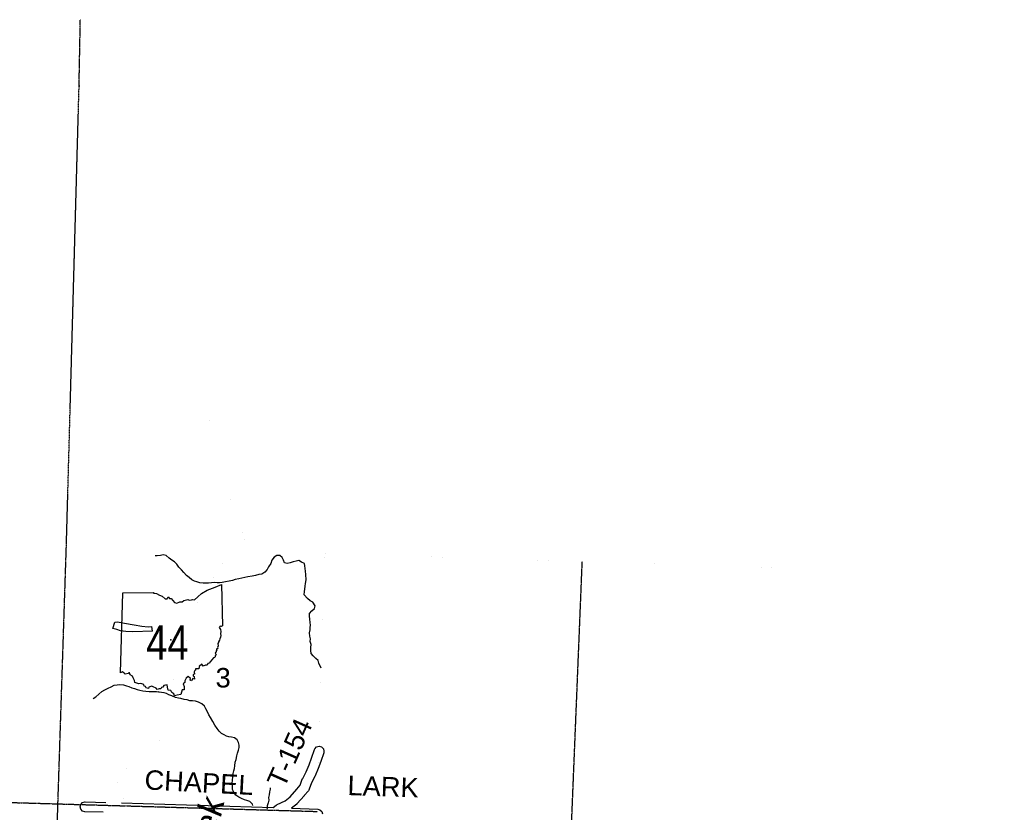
# Model space of a CAD drawing. Header units: feet. Extents: x 0 to 202804, y -79218 to 133300.
# Tile 23 of 27: x 107522 to 127721, y 31714 to 47972. Entities that reach past the tile are written whole.
import ezdxf
from ezdxf.enums import TextEntityAlignment as Align

# ---------------------------------------------------------------- set-up
doc = ezdxf.new("R2010")
doc.units = ezdxf.units.FT
doc.header["$MEASUREMENT"] = 0
doc.linetypes.add('HIDDEN2', pattern=[0.1875, 0.125, -0.0625])
doc.linetypes.add('PHANTOM', pattern=[2.5, 1.25, -0.25, 0.25, -0.25, 0.25, -0.25])
for name, color, linetype in [('61', 7, 'Continuous'), ('62', 7, 'Continuous'), ('COUNTY-LINE', 5, 'PHANTOM'), ('RT-MKR', 7, 'Continuous'), ('SECTION', 8, 'HIDDEN2'), ('SECTION-TEXT', 8, 'Continuous'), ('STATE-FEDERAL', 2, 'Continuous'), ('TR-TEXT', 6, 'Continuous'), ('TWP-RD', 6, 'Continuous'), ('WATER-TEXT', 1, 'Continuous'), ('WATERWAY', 14, 'Continuous')]:
    doc.layers.add(name, color=color, linetype=linetype)
doc.styles.add('Arial', font='arial.ttf')

# ---------------------------------------------------------------- blocks, each defined once
blk = doc.blocks.new('SR3  _')
at = {"layer": '61', "color": 0, "linetype": 'Continuous'}
blk.add_lwpolyline([(-794, 884), (-240, 893), (-249, 876), (-197, 872), (-141, 842), (-94, 823), (-37, 777), (-2, 778), (12, 815), (39, 786), (70, 781), (124, 713), (168, 698), (222, 722), (262, 725), (291, 749), (367, 768), (388, 756), (428, 759), (448, 768), (484, 760), (545, 812), (609, 873), (707, 931), (853, 985), (968, 1034), (985, 294), (985, 294), (968, 283), (941, 288), (924, 267), (946, 233), (956, 196), (947, 156), (956, 122), (950, 94), (933, 67), (927, 40), (913, 12), (914, -3), (901, -16), (903, -62), (896, -88), (899, -110), (877, -115), (882, -134), (868, -148), (871, -172), (855, -188), (870, -219), (858, -229), (848, -266), (820, -274), (763, -343), (744, -369), (721, -376), (709, -403), (681, -403), (640, -421), (613, -389), (566, -428), (560, -472), (501, -471), (503, -494), (490, -500), (478, -523), (485, -563), (457, -573), (460, -596), (478, -610), (486, -655), (456, -646), (432, -683), (407, -674), (415, -643), (373, -605), (333, -635), (312, -684), (312, -717), (282, -737), (301, -783), (298, -815), (299, -845), (261, -844), (239, -926), (239, -926), (174, -942), (129, -951), (114, -914), (81, -895), (61, -857), (15, -852), (4, -800), (-2, -759), (-65, -769), (-82, -795), (-104, -801), (-117, -827), (-148, -829), (-180, -841), (-202, -816), (-255, -791), (-279, -778), (-330, -798), (-340, -822), (-380, -812), (-390, -785), (-414, -777), (-419, -748), (-471, -733), (-511, -739), (-581, -716), (-585, -679), (-609, -633), (-621, -602), (-665, -577), (-674, -540), (-689, -541), (-701, -556), (-751, -563), (-770, -548), (-798, -522), (-834, -543), (-834, -543), (-794, 884)], close=True, dxfattribs=at)
at = {"layer": '61', "color": 0}
blk.add_point((63, 48), dxfattribs=at)
at = {"layer": '62', "color": 0, "linetype": 'Continuous'}
blk.add_line((-834, -543), (-794, 884), dxfattribs=at)
for points in [[(-794, 884), (-240, 893), (-249, 876), (-197, 872), (-141, 842), (-94, 823), (-37, 777), (-2, 778), (12, 815), (39, 786), (70, 781), (124, 713), (168, 698), (222, 722), (262, 725), (291, 749), (367, 768), (388, 756), (428, 759), (448, 768), (484, 760), (545, 812), (609, 873), (707, 931), (853, 985), (968, 1034), (985, 294)], [(985, 294), (968, 283), (941, 288), (924, 267), (946, 233), (956, 196), (947, 156), (956, 122), (950, 94), (933, 67), (927, 40), (913, 12), (914, -3), (901, -16), (903, -62), (896, -88), (899, -110), (877, -115), (882, -134), (868, -148), (871, -172), (855, -188), (870, -219), (858, -229), (848, -266), (820, -274), (763, -343), (744, -369), (721, -376), (709, -403), (681, -403), (640, -421), (613, -389), (566, -428), (560, -472), (501, -471), (503, -494), (490, -500), (478, -523), (485, -563), (457, -573), (460, -596), (478, -610), (486, -655), (456, -646), (432, -683), (407, -674), (415, -643), (373, -605), (333, -635), (312, -684), (312, -717), (282, -737), (301, -783), (298, -815), (299, -845), (261, -844), (239, -926)], [(239, -926), (174, -942), (129, -951), (114, -914), (81, -895), (61, -857), (15, -852), (4, -800), (-2, -759), (-65, -769), (-82, -795), (-104, -801), (-117, -827), (-148, -829), (-180, -841), (-202, -816), (-255, -791), (-279, -778), (-330, -798), (-340, -822), (-380, -812), (-390, -785), (-414, -777), (-419, -748), (-471, -733), (-511, -739), (-581, -716), (-585, -679), (-609, -633), (-621, -602), (-665, -577), (-674, -540), (-689, -541), (-701, -556), (-751, -563), (-770, -548), (-798, -522), (-834, -543)]]:
    blk.add_lwpolyline(points, dxfattribs=at)

msp = doc.modelspace()

# ---------------------------------------------------------------- linework, layer by layer
at = {"layer": 'COUNTY-LINE', "const_width": 0.04, "flags": 128}
for points in [[(81256, 10685), (84217, 10644), (88211, 10614), (91817, 10612), (91817, 10612), (96563, 10542), (100161, 10490), (103226, 10473), (106485, 10429), (109548, 10413), (110697, 10405), (113037, 10393), (113037, 10393), (113142, 13755), (113142, 13755), (113210, 15931), (113446, 24160), (113692, 34091), (113770, 37023), (113770, 37023), (124395, 36690), (124451, 39212), (124451, 39212), (128703, 39218), (134010, 39198), (139719, 39172), (144933, 39160), (148816, 39181), (155366, 39206), (155366, 39206), (158658, 39232), (170543, 39245), (179584, 39344), (181100, 39362), (181100, 39362), (183377, 39388), (186475, 39412), (186475, 39412), (189805, 39452), (191951, 39444), (197236, 39548), (202510, 39649)], [(0, 3181), (6697, 4260), (11656, 5063), (19717, 6365), (19717, 6365), (26451, 7410), (26451, 7410), (30171, 7985), (38972, 9411), (38972, 9411), (41329, 9792), (45664, 10441), (48836, 10923), (49821, 11061), (50324, 11418), (51095, 12961), (51419, 13755), (51419, 13755), (51923, 14993), (52295, 15498), (52822, 15558), (53347, 15445), (53856, 15393), (54375, 15143), (54881, 15001), (55402, 14981), (56999, 14451), (57510, 14364), (58018, 14336), (58521, 14144), (59028, 13742), (59028, 13742), (59381, 13235), (59308, 12719), (58798, 12427), (58281, 12315), (57774, 12142), (56754, 11316), (56244, 11031), (55938, 10777), (59629, 10733), (59629, 10733), (63670, 10735), (65641, 10735), (65641, 10735), (66736, 10734), (76601, 10718), (79757, 10706), (84217, 10644), (88211, 10614), (91817, 10612), (91817, 10612), (96563, 10542), (100161, 10490), (103226, 10473), (106485, 10429), (109548, 10413), (110697, 10405), (113037, 10393), (113037, 10393), (113142, 13755), (113142, 13755), (113210, 15931), (113446, 24160), (113692, 34091), (113770, 37023), (113770, 37023), (124395, 36690), (124451, 39212), (124451, 39212), (128703, 39218), (134010, 39198), (139719, 39172), (144933, 39160), (148816, 39181), (155366, 39206), (155366, 39206), (158658, 39232), (165930, 39240)]]:
    msp.add_lwpolyline(points, dxfattribs=at)
at = {"layer": 'SECTION'}
for points in [[(108151, 26478), (108305, 31841), (108481, 37218), (108741, 46627), (108740, 46595), (108766, 47972)], [(117419, -37235), (117479, -31858), (117549, -26532), (117625, -21131), (117697, -21132), (117814, -15735), (117952, -10458), (118031, -5137), (118151, 145), (118087, 1222), (118087, 1190), (118151, 5428), (118151, 5428), (118229, 10327), (118229, 10327), (118378, 15453), (118378, 15442), (118552, 20765), (118552, 20777), (118670, 26154), (118670, 26154), (118845, 31501), (118845, 31501), (119063, 36857)], [(103224, 32036), (113634, 31731)]]:
    msp.add_lwpolyline(points, dxfattribs=at)
at = {"layer": 'STATE-FEDERAL', "linetype": 'Continuous', "const_width": 0.05}
for points in [[(109611, 31907), (109626, 31942), (109908, 32362), (110123, 32690), (110280, 32914), (110398, 33226), (110433, 33356), (110510, 33576), (110599, 34099), (110665, 34388), (110714, 34616), (110791, 34853), (110845, 35028), (110902, 35162), (111036, 35352), (111213, 35555), (111451, 35893), (111723, 36304), (111931, 36655), (112036, 36879), (112094, 37034), (112145, 37179), (112140, 37332), (111854, 38105), (111593, 38686), (111461, 39056), (111420, 39179), (111384, 39337), (111413, 39812), (111413, 40869)], [(109290, 31917), (109360, 32085), (109658, 32528), (109874, 32859), (110012, 33055), (110112, 33319), (110146, 33445), (110218, 33651), (110305, 34158), (110372, 34453), (110424, 34694), (110505, 34944), (110563, 35131), (110638, 35308), (110799, 35538), (110977, 35741), (111203, 36062), (111469, 36463), (111665, 36795), (111757, 36990)], [(107923, 23929), (107958, 24736), (108005, 26237), (108026, 26792), (108062, 27093), (108292, 27826), (108487, 28514), (108771, 29436), (108936, 30064), (109016, 30420), (109117, 31095), (109196, 31580), (109231, 31718)]]:
    msp.add_lwpolyline(points, dxfattribs=at)
at = {"layer": 'TWP-RD', "linetype": 'Continuous'}
for points in [[(109611, 31907), (112725, 31809), (112783, 31858), (112798, 31868), (112805, 31872), (112970, 31950), (113071, 32032), (113208, 32186), (113278, 32269), (113318, 32391), (113326, 32409), (113326, 32409), (113327, 32410), (113327, 32410), (113327, 32410), (113401, 32541), (113458, 32685), (113511, 32822), (113569, 32999), (113578, 33018), (113614, 33054), (113664, 33068), (113714, 33054), (113751, 33018), (113764, 32968), (113759, 32936), (113700, 32757), (113699, 32754), (113699, 32753), (113644, 32612), (113644, 32612), (113644, 32611), (113584, 32461), (113578, 32448), (113578, 32448), (113578, 32448), (113578, 32447), (113578, 32447), (113505, 32319), (113462, 32189), (113454, 32170), (113444, 32156), (113360, 32056), (113359, 32055), (113358, 32054), (113215, 31893), (113208, 31888), (113204, 31883), (113099, 31797), (113636, 31780), (113682, 31767), (113719, 31730), (113732, 31680)], [(109231, 31718), (108858, 31726), (108810, 31740), (108773, 31776), (108760, 31826), (108773, 31876), (108810, 31913), (108860, 31926), (108862, 31926), (109290, 31917)]]:
    msp.add_lwpolyline(points, dxfattribs=at)
at = {"layer": 'WATERWAY'}
for points in [[(113708, 34670), (113659, 34775), (113644, 34829), (113594, 34868), (113545, 34920), (113499, 34972), (113494, 35034), (113495, 35096), (113498, 35156), (113484, 35214), (113491, 35272), (113472, 35324), (113467, 35396), (113479, 35454), (113482, 35504), (113485, 35554), (113481, 35610), (113472, 35678), (113465, 35740), (113466, 35792), (113512, 35847), (113571, 35894), (113586, 35952), (113537, 36024), (113483, 36053), (113424, 36100), (113360, 36174), (113367, 36240), (113372, 36290), (113381, 36354), (113387, 36404), (113396, 36481), (113394, 36593), (113387, 36657), (113381, 36713), (113368, 36767), (113363, 36817), (113301, 36848), (113251, 36876), (113195, 36867), (113129, 36852), (113070, 36832), (113006, 36819), (112954, 36830), (112931, 36886), (112906, 36942), (112856, 36984), (112800, 36979), (112740, 36944), (112693, 36884), (112672, 36819), (112627, 36751), (112600, 36694), (112550, 36638), (112489, 36599), (112431, 36592), (112362, 36570), (112292, 36557), (112204, 36544), (112140, 36533), (112076, 36516), (112015, 36506), (111941, 36489), (111885, 36470), (111818, 36454), (111742, 36439), (111678, 36430), (111624, 36423), (111572, 36423), (111510, 36428), (111456, 36420), (111396, 36415), (111344, 36414), (111284, 36416), (111218, 36421), (111158, 36438), (111106, 36456), (111050, 36483), (110999, 36531), (110941, 36570), (110890, 36630), (110844, 36685), (110787, 36745), (110744, 36802), (110697, 36854), (110643, 36889), (110589, 36927), (110530, 36978), (110464, 36994), (110412, 36983), (110342, 36974), (110302, 36972)], [(110245, 35430), (109843, 35415), (109699, 35420), (109590, 35439), (109518, 35462), (109431, 35485), (109474, 35616), (109530, 35621), (109675, 35592), (109870, 35558), (110027, 35535), (110160, 35518), (110232, 35527)], [(110245, 35430), (110232, 35527)], [(109026, 34046), (109086, 34079), (109144, 34139), (109207, 34194), (109271, 34223), (109337, 34257), (109399, 34286), (109463, 34319), (109523, 34329), (109577, 34336), (109654, 34326), (109710, 34307), (109762, 34295), (109823, 34270), (109879, 34252), (109933, 34234), (109986, 34221), (110050, 34205), (110112, 34200), (110177, 34194), (110227, 34189), (110277, 34193), (110327, 34190), (110362, 34182)], [(112303, 31856), (112295, 31880), (112244, 31935), (112184, 31953), (112132, 31968), (112072, 31994), (112018, 32021), (111957, 32066), (111918, 32124), (111890, 32184), (111885, 32244), (111878, 32304), (111885, 32372), (111892, 32444), (111902, 32511), (111913, 32565), (111926, 32615), (111935, 32667), (111945, 32741), (111960, 32800), (111979, 32874), (111992, 32924), (112011, 32988), (112021, 33041), (112024, 33093), (112009, 33147), (111983, 33200), (111926, 33242), (111864, 33255), (111814, 33263), (111764, 33274), (111714, 33306), (111663, 33329), (111611, 33379), (111572, 33434), (111525, 33504), (111484, 33576), (111437, 33657), (111401, 33715), (111372, 33775), (111341, 33834), (111313, 33888), (111258, 33940), (111188, 33973), (111129, 33994), (111069, 33998), (111011, 34003), (110955, 34019), (110893, 34026), (110831, 34047), (110779, 34057), (110717, 34066), (110644, 34103), (110584, 34125), (110534, 34148), (110484, 34162), (110434, 34173), (110384, 34179), (110362, 34182)], [(112657, 32213), (112657, 32190), (112646, 32132), (112638, 32070), (112629, 32020), (112630, 31964), (112616, 31907), (112601, 31845), (112596, 31793), (112591, 31782)]]:
    msp.add_lwpolyline(points, dxfattribs=at)

# ---------------------------------------------------------------- block references
at = {"layer": 'RT-MKR', "xscale": 1.150001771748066, "yscale": 1.150001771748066}
msp.add_blockref('SR3  _', (110552, 35198), dxfattribs=at)

# ---------------------------------------------------------------- texts
at = {"layer": 'RT-MKR', "style": 'Arial', "width": 0.8}
msp.add_text('44', height=700, dxfattribs=at).set_placement((110552, 35198), align=Align.MIDDLE_CENTER)
at = {"layer": 'SECTION-TEXT', "style": 'Arial'}
msp.add_text('3', height=400, dxfattribs=at).set_placement((111696, 34474), align=Align.MIDDLE_CENTER)
at = {"layer": 'TR-TEXT', "style": 'Arial'}
for s, rotation, p in [('T-154', 66, (113056, 32139)), ('CHAPEL', 357, (110068, 32065)), ('LARK', 358, (114237, 31948))]:
    msp.add_text(s, height=400, rotation=rotation, dxfattribs=at).set_placement(p, align=Align.BOTTOM_LEFT)
at = {"layer": 'WATER-TEXT', "style": 'Arial', "oblique": 10}
msp.add_text('Creek', height=500, rotation=77, dxfattribs=at).set_placement((111658, 30976), align=Align.BOTTOM_CENTER)

doc.saveas('drawing.dxf')
